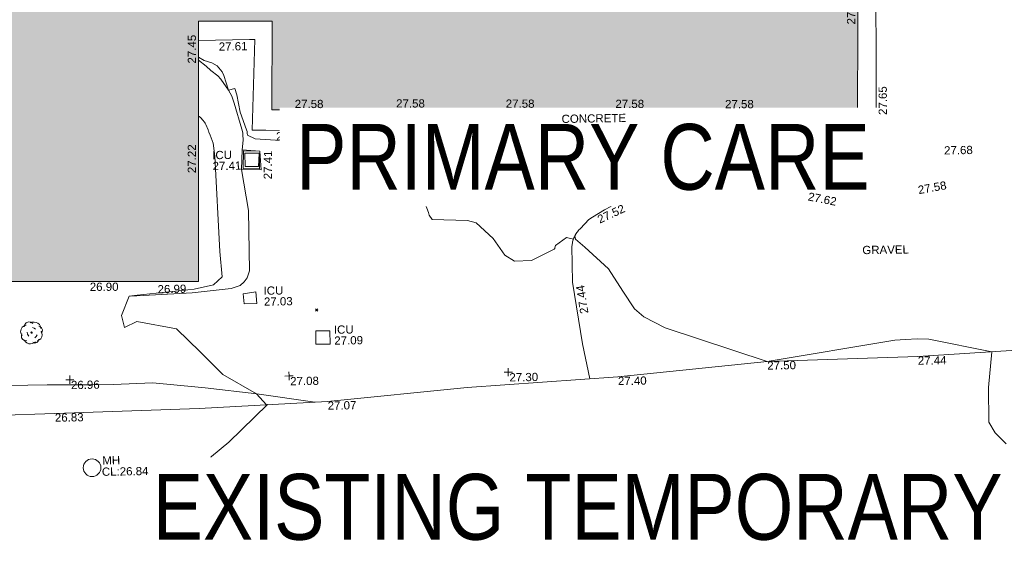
# Model space of a CAD drawing. Header units: millimetres. Extents: x -290717 to 520720, y -88450 to 287762.
# Tile 184 of 256: x -86232 to -41327, y 105310 to 129546. Entities that reach past the tile are written whole.
import ezdxf

# ---------------------------------------------------------------- set-up
doc = ezdxf.new("R2010")
doc.units = ezdxf.units.MM
doc.linetypes.add('IMPORT-UG_ELEC_STREET LIGHTING_QLB2 _2_', pattern=[2700, 1500, -300, 0, -250, 150, -300, 0, -200])
for name, color, linetype, lineweight, true_color in [('00_TOPO_LEVEL_SPOT', 7, 'Continuous', 9, 0x666666), ('00_TOPO_SERV_MH', 7, 'Continuous', 9, 0x666666), ('00_TOPO_TREE', 7, 'Continuous', 9, 0x666666), ('00_UAV_BUILDING_OUTLINE', 5, 'Continuous', 9, 0x0000ff), ('00_UAV_CONCRETE', 9, 'Continuous', 9, 0x808080), ('00_UAV_FORM_LINES', 7, 'Continuous', 9, 0x666666), ('00_UAV_LEVEL_SPOT', 7, 'Continuous', 9, 0x666666), ('00_UAV_SERV_IC', 5, 'Continuous', 9, 0x0000ff), ('00_UAV_SLOPE_TOP', 40, 'Continuous', 9, 0xffbf00), ('01_DTM_CONTOUR_MJR', 7, 'Continuous', 9, 0x7f3f00), ('01_DTM_CONTOUR_MJR_LABELS', 7, 'Continuous', 9, 0x7f3f00), ('01_DTM_CONTOUR_MNR', 7, 'Continuous', 9, 0xa5a552), ('12333-PUM-2D-U-0001-C01 - Rev2_REVIT IMPORT_dwg', 7, 'Continuous', 9, 0x767676), ('A_RHA_Line', 7, 'Continuous', 9, 0x00a600)]:
    doc.layers.add(name, color=color, linetype=linetype, lineweight=lineweight, true_color=true_color)
for name, color, linetype, lineweight in [('00_TOPO_SURFACE', 7, 'Continuous', 9), ('00_TOPO_SURVEY_TEXT', 7, 'Continuous', 9), ('00_UAV_SURFACE', 7, 'Continuous', 9), ('00_UAV_SURVEY_TEXT', 7, 'Continuous', 9), ('A_RHA_Detail', 7, 'Continuous', 9), ('A_RHA_Text', 7, 'Continuous', 9), ('GEN-TEXT', 7, 'Continuous', 9)]:
    doc.layers.add(name, color=color, linetype=linetype, lineweight=lineweight)
doc.styles.add('Arial Narrow', font='ARIALN.TTF', dxfattribs={"height": 3000})
doc.styles.add('Swis721 Lt BT_1', font='swissl.ttf', dxfattribs={"height": 200})
doc.styles.add('Swis721 Lt BT_2', font='swissl.ttf', dxfattribs={"height": 375})

# ---------------------------------------------------------------- blocks, each defined once
blk = doc.blocks.new('12333-PUM-2D-U-0001-C01 - Rev2_REVIT IMPORT_dwg_MM-2077200-Site Location Plan Existing')
at = {"layer": '00_TOPO_LEVEL_SPOT', "color": 254, "true_color": 0xcccccc, "flags": 128}
for points in [[(0, -500), (0, 0), (-500, 0)], [(500, 0), (0, 0), (0, 500)]]:
    blk.add_lwpolyline(points, dxfattribs=at)
blk = doc.blocks.new('12333-PUM-2D-U-0001-C01 - Rev2_REVIT IMPORT_dwg_CONIFEROUS_TREE-2077236-Site Location Plan Existing')
at = {"layer": '00_TOPO_TREE', "color": 254, "true_color": 0xcccccc, "flags": 128}
for points in [[(533817867, 725672036), (533817816, 725672129), (533817795, 725672231), (533817816, 725672344), (533817877, 725672436), (533817959, 725672497), (533818061, 725672528)], [(533817959, 725672456), (533817990, 725672559), (533818061, 725672631), (533818164, 725672672), (533818266, 725672661), (533818359, 725672600)], [(533818236, 725672620), (533818318, 725672651), (533818420, 725672661), (533818512, 725672641), (533818594, 725672600), (533818656, 725672538), (533818707, 725672456), (533818727, 725672364)], [(533818625, 725672467), (533818697, 725672436), (533818758, 725672385), (533818789, 725672303), (533818779, 725672221), (533818738, 725672149)], [(533818072, 725671811), (533817969, 725671821), (533817887, 725671872), (533817836, 725671954), (533817826, 725672047), (533817857, 725672139)], [(533818164, 725672026), (533818102, 725672108), (533818092, 725672200)], [(533818338, 725672415), (533818420, 725672385), (533818482, 725672333)], [(533818543, 725672067), (533818502, 725671995), (533818441, 725671944)], [(533818727, 725672241), (533818768, 725672159), (533818779, 725672067), (533818758, 725671975), (533818707, 725671893), (533818635, 725671842), (533818553, 725671801)], [(533818461, 725671760), (533818400, 725671708), (533818318, 725671678), (533818236, 725671668), (533818154, 725671678), (533818072, 725671719), (533818010, 725671770), (533817969, 725671842)], [(533818625, 725671872), (533818594, 725671780), (533818523, 725671719), (533818430, 725671698), (533818338, 725671739)]]:
    blk.add_lwpolyline(points, dxfattribs=at)
at = {"layer": '00_TOPO_TREE', "color": 254, "true_color": 0xcccccc}
blk.add_circle((533818297, 725672180), 31.6, dxfattribs=at)
blk = doc.blocks.new('12333-PUM-2D-U-0001-C01 - Rev2_REVIT IMPORT_dwg_UAV-2077255-Site Location Plan Existing')
at = {"layer": '00_UAV_LEVEL_SPOT', "color": 254, "true_color": 0xcccccc, "flags": 128}
for points in [[(0, -500), (0, 0), (-500, 0)], [(500, 0), (0, 0), (0, 500)]]:
    blk.add_lwpolyline(points, dxfattribs=at)
blk = doc.blocks.new('12333-PUM-2D-U-0001-C01 - Rev2_REVIT IMPORT_dwg_MGS62954_T2_Galway_ITM_3d_Rev1-2077680-Site Location Plan Existing')
at = {"layer": '00_TOPO_SERV_MH', "color": 254, "true_color": 0xcccccc}
blk.add_circle((533820944, 725665974), 404, dxfattribs=at)
at = {"layer": '00_TOPO_SURFACE', "color": 254, "true_color": 0xcccccc, "flags": 128}
blk.add_lwpolyline([(533872230, 725648046), (533872457, 725650675), (533872766, 725652997), (533871245, 725658663), (533870130, 725659590), (533869206, 725663868), (533868929, 725668968), (533867513, 725670235), (533863196, 725670595), (533858684, 725670388), (533851815, 725670284), (533844993, 725669701), (533838118, 725669333), (533831737, 725668808), (533825871, 725668589), (533819290, 725668477), (533816561, 725668432), (533813689, 725668438), (533811207, 725668706), (533808951, 725669079), (533805382, 725669166), (533801897, 725669302), (533799767, 725669245), (533797809, 725669252)], dxfattribs=at)
at = {"layer": '00_UAV_CONCRETE', "color": 254, "true_color": 0xcccccc, "flags": 128}
blk.add_lwpolyline([(533857086, 725687918), (533857008, 725682919), (533856974, 725680756), (533854137, 725680781), (533849137, 725680825), (533846519, 725680848), (533844138, 725680901), (533839139, 725681013), (533836012, 725681083), (533834141, 725681120), (533829142, 725681219), (533828515, 725681231), (533828706, 725685364), (533828470, 725685364), (533826144, 725685368)], dxfattribs=at)
blk.add_lwpolyline([(533828826, 725679468), (533828071, 725679493), (533828097, 725680291), (533828852, 725680266)], close=True, dxfattribs=at)
at = {"layer": '00_UAV_FORM_LINES', "color": 254, "true_color": 0xcccccc, "flags": 128}
for points in [[(533828000, 725679447), (533828281, 725677570), (533828279, 725674818), (533828175, 725674507), (533828023, 725674322), (533827845, 725674163), (533827666, 725674099), (533827435, 725674036), (533825650, 725673870), (533822844, 725673755)], [(533816301, 725669787), (533818965, 725669786), (533820870, 725669754), (533821975, 725669751), (533823782, 725669787), (533826165, 725669519), (533828511, 725669215), (533831163, 725668787)]]:
    blk.add_lwpolyline(points, dxfattribs=at)
at = {"layer": '00_UAV_SERV_IC', "color": 254, "true_color": 0xcccccc}
for p, q in [((533828168, 725680184), (533828816, 725680184)), ((533828168, 725680184), (533828168, 725679575)), ((533828816, 725680184), (533828777, 725679575)), ((533828168, 725679575), (533828777, 725679575)), ((533827977, 725673784), (533828549, 725673860)), ((533828549, 725673860), (533828587, 725673326)), ((533827977, 725673784), (533828015, 725673326)), ((533828015, 725673326), (533828587, 725673326)), ((533831254, 725671421), (533831254, 725672031)), ((533831254, 725672031), (533831902, 725672031)), ((533831902, 725671421), (533831902, 725672031)), ((533831902, 725671421), (533831254, 725671421))]:
    blk.add_line(p, q, dxfattribs=at)
at = {"layer": '00_UAV_SLOPE_TOP', "color": 254, "true_color": 0xcccccc, "flags": 128}
for points in [[(533826128, 725684464), (533826463, 725684193), (533826674, 725683988)], [(533828050, 725680343), (533828101, 725680784), (533828099, 725680853), (533828090, 725680973), (533828080, 725681119), (533828043, 725681284), (533827711, 725682474), (533827610, 725682802), (533827465, 725683079), (533827121, 725683576), (533826997, 725683730), (533826674, 725683988)]]:
    blk.add_lwpolyline(points, dxfattribs=at)
at = {"layer": '00_UAV_SURFACE', "color": 254, "true_color": 0xcccccc, "flags": 128}
blk.add_lwpolyline([(533863326, 725678705), (533862403, 725678689), (533861482, 725678635), (533860564, 725678542), (533860259, 725678500), (533859921, 725678454), (533859012, 725678296), (533858110, 725678100), (533857523, 725677951), (533857312, 725677891), (533857099, 725677839), (533856884, 725677796), (533856667, 725677763), (533856449, 725677738), (533856231, 725677723), (533856011, 725677717), (533855961, 725677717), (533855742, 725677722), (533855523, 725677737), (533855341, 725677756), (533855305, 725677760), (533855088, 725677793), (533854873, 725677834), (533854660, 725677885), (533854633, 725677892), (533854130, 725678027), (533853621, 725678140), (533853108, 725678233), (533852744, 725678285), (533852226, 725678340), (533851706, 725678374), (533851185, 725678386), (533850776, 725678380), (533850402, 725678358), (533847265, 725678172), (533846947, 725678130), (533846631, 725678074), (533846318, 725678005), (533846008, 725677923), (533845701, 725677829), (533845696, 725677827), (533845463, 725677744), (533845394, 725677719), (533845096, 725677599), (533844804, 725677466), (533844518, 725677322), (533844238, 725677165), (533843965, 725676997), (533843801, 725676888), (533843408, 725676492), (533843371, 725676458), (533843335, 725676422), (533843301, 725676385), (533843269, 725676346), (533843238, 725676307), (533843209, 725676265), (533843181, 725676223), (533843171, 725676206), (533843146, 725676162), (533843123, 725676117), (533843102, 725676072), (533843083, 725676025), (533843066, 725675978), (533843050, 725675929), (533843037, 725675881), (533843026, 725675832), (533843017, 725675782), (533843010, 725675732), (533843006, 725675693), (533843003, 725674051), (533843004, 725674042), (533843409, 725671225), (533843710, 725669632)], dxfattribs=at)
blk.add_lwpolyline([(533828852, 725680266), (533828886, 725679417), (533828000, 725679447), (533828050, 725680343)], close=True, dxfattribs=at)
at = {"layer": '01_DTM_CONTOUR_MJR', "color": 254, "true_color": 0xcccccc, "flags": 128}
blk.add_lwpolyline([(533862650, 725666340), (533862150, 725666840), (533861874, 725667340), (533861888, 725668918), (533862070, 725670540), (533859198, 725671165), (533858672, 725671194), (533858140, 725671175), (533857646, 725671147), (533851810, 725670280), (533847194, 725671892), (533846228, 725672414), (533845807, 725672789), (533845289, 725673605), (533844656, 725674635), (533843596, 725675634), (533843167, 725676003), (533843150, 725676160), (533843070, 725675980), (533843074, 725676001), (533842768, 725676096), (533842257, 725675735), (533842244, 725675700), (533842236, 725675667), (533842230, 725675633), (533842224, 725675600), (533842197, 725675569), (533841142, 725675070), (533840370, 725675060), (533839933, 725675340), (533839412, 725676102), (533838650, 725676838), (533838257, 725676947), (533836650, 725677014), (533836521, 725677211), (533836485, 725677340), (533835568, 725679865), (533835211, 725680191), (533831684, 725680585), (533831657, 725680588), (533828652, 725680830), (533828303, 725681003), (533828292, 725681028), (533828287, 725681092), (533828280, 725681171), (533828254, 725681257), (533827977, 725682056), (533827844, 725682856), (533827756, 725683139), (533827460, 725683080), (533827265, 725683742), (533827197, 725683918), (533826967, 725684189), (533826724, 725684327), (533826389, 725684452), (533826131, 725684609)], dxfattribs=at)
at = {"layer": '01_DTM_CONTOUR_MNR', "color": 254, "true_color": 0xcccccc, "flags": 128}
blk.add_lwpolyline([(533827233, 725661923), (533826650, 725662413), (533826178, 725662868), (533825882, 725663340), (533825507, 725664197), (533825506, 725665340), (533826400, 725666383), (533827207, 725667027), (533829000, 725668710), (533828947, 725668706), (533828510, 725669210), (533826985, 725670118), (533825972, 725671176), (533824901, 725672235), (533823111, 725672609), (533822535, 725672346), (533822415, 725672887), (533822774, 725673770), (533823134, 725673809), (533825742, 725674024), (533826634, 725674218), (533827027, 725674578), (533826940, 725675729), (533826788, 725680081), (533826720, 725680670), (533826592, 725681040), (533826534, 725681173), (533826530, 725681190), (533826527, 725681218), (533826509, 725681288), (533826404, 725681530), (533826377, 725681591), (533826343, 725681641), (533826274, 725681734), (533826190, 725681830), (533826148, 725681867), (533826083, 725681918)], dxfattribs=at)
at = {"xscale": 0.375, "yscale": 0.375, "zscale": 0.375}
for name, p in [('12333-PUM-2D-U-0001-C01 - Rev2_REVIT IMPORT_dwg_UAV-2077255-Site Location Plan Existing', (533830000, 725680000)), ('12333-PUM-2D-U-0001-C01 - Rev2_REVIT IMPORT_dwg_UAV-2077255-Site Location Plan Existing', (533840000, 725680000)), ('12333-PUM-2D-U-0001-C01 - Rev2_REVIT IMPORT_dwg_UAV-2077255-Site Location Plan Existing', (533850000, 725680000)), ('12333-PUM-2D-U-0001-C01 - Rev2_REVIT IMPORT_dwg_UAV-2077255-Site Location Plan Existing', (533860000, 725680000)), ('12333-PUM-2D-U-0001-C01 - Rev2_REVIT IMPORT_dwg_UAV-2077255-Site Location Plan Existing', (533820000, 725670000)), ('12333-PUM-2D-U-0001-C01 - Rev2_REVIT IMPORT_dwg_UAV-2077255-Site Location Plan Existing', (533830000, 725670000)), ('12333-PUM-2D-U-0001-C01 - Rev2_REVIT IMPORT_dwg_UAV-2077255-Site Location Plan Existing', (533840000, 725670000)), ('12333-PUM-2D-U-0001-C01 - Rev2_REVIT IMPORT_dwg_MM-2077200-Site Location Plan Existing', (533833582, 725665194)), ('12333-PUM-2D-U-0001-C01 - Rev2_REVIT IMPORT_dwg_MM-2077200-Site Location Plan Existing', (533850465, 725665490))]:
    blk.add_blockref(name, p, dxfattribs=at)
blk.add_blockref('12333-PUM-2D-U-0001-C01 - Rev2_REVIT IMPORT_dwg_CONIFEROUS_TREE-2077236-Site Location Plan Existing', (0, 0))
at = {"layer": '00_TOPO_LEVEL_SPOT', "char_height": 375, "width": 1495.9, "attachment_point": 1, "line_spacing_factor": 1.005062, "style": 'Swis721 Lt BT_2'}
for s, insert in [('27.28', (533850560, 725665342)), ('27.08', (533833677, 725665047))]:
    blk.add_mtext(s, dxfattribs=dict(at, insert=insert))
at = {"layer": '00_TOPO_SERV_MH', "char_height": 375, "attachment_point": 1, "line_spacing_factor": 1.005062, "style": 'Swis721 Lt BT_2'}
for s, insert, width in [('MH', (533821417, 725666484), 949.78), ('CL:26.84', (533821389, 725665970), 2440.93)]:
    blk.add_mtext(s, dxfattribs=dict(at, insert=insert, width=width))
at = {"layer": '00_TOPO_SURFACE', "color": 251, "true_color": 0x666666, "char_height": 375, "width": 1495.9, "attachment_point": 1, "line_spacing_factor": 1.005062, "style": 'Swis721 Lt BT_2'}
for s, insert in [('27.50', (533851815, 725670280)), ('27.44', (533858684, 725670383)), ('27.40', (533844993, 725669696)), ('26.83', (533819290, 725668473)), ('27.07', (533831737, 725668803))]:
    blk.add_mtext(s, dxfattribs=dict(at, insert=insert))
at = {"layer": '00_TOPO_SURVEY_TEXT', "color": 251, "true_color": 0x666666, "insert": (533827029, 725663288), "char_height": 375, "width": 2450.43, "attachment_point": 1, "line_spacing_factor": 1.005062, "style": 'Swis721 Lt BT_2'}
blk.add_mtext('TARMAC', dxfattribs=at)
at = {"layer": '00_UAV_BUILDING_OUTLINE', "color": 251, "true_color": 0x666666, "char_height": 375, "width": 1495.9, "attachment_point": 1, "line_spacing_factor": 1.005062, "style": 'Swis721 Lt BT_2'}
for s, insert, rotation in [('27.59', (533855722, 725685579), 88.8743), ('27.45', (533825630, 725684321), 88.9762), ('27.58', (533830480, 725682583), 358.8743), ('27.58', (533835104, 725682527), 358.8743), ('27.58', (533840103, 725682429), 358.8743), ('27.58', (533845102, 725682331), 358.8743), ('27.58', (533850102, 725682233), 358.8743), ('27.58', (533855088, 725681398), 358.8743), ('27.22', (533825541, 725679327), 88.9762), ('26.90', (533820989, 725674412), 358.9762), ('26.99', (533824074, 725674241), 0.3484)]:
    blk.add_mtext(s, dxfattribs=dict(at, insert=insert, rotation=rotation))
at = {"layer": '00_UAV_CONCRETE', "color": 251, "true_color": 0x666666, "char_height": 375, "width": 1495.9, "attachment_point": 1, "line_spacing_factor": 1.005062, "style": 'Swis721 Lt BT_2'}
for s, insert, rotation in [('27.61', (533827058, 725685257), 359.9036), ('27.65', (533857094, 725681425), 89.1041), ('27.59', (533829603, 725681122), 359.2098), ('27.58', (533832644, 725681041), 358.8691), ('27.58', (533837642, 725680938), 358.7187), ('27.59', (533842642, 725680826), 358.7187), ('27.61', (533847725, 725680728), 359.4958), ('27.64', (533852639, 725680685), 359.4958)]:
    blk.add_mtext(s, dxfattribs=dict(at, insert=insert, rotation=rotation))
at = {"layer": '00_UAV_LEVEL_SPOT', "char_height": 375, "width": 1495.9, "attachment_point": 1, "line_spacing_factor": 1.005062, "style": 'Swis721 Lt BT_2'}
for s, insert in [('27.41', (533830048, 725679947)), ('27.57', (533840048, 725679947)), ('27.60', (533850048, 725679947)), ('27.68', (533860048, 725679947)), ('26.96', (533820048, 725669947)), ('27.08', (533830048, 725669947)), ('27.30', (533840048, 725669947))]:
    blk.add_mtext(s, dxfattribs=dict(at, insert=insert))
at = {"layer": '00_UAV_SERV_IC', "color": 251, "true_color": 0x666666, "char_height": 375, "attachment_point": 1, "line_spacing_factor": 1.005062, "style": 'Swis721 Lt BT_2'}
for s, insert, width in [('ICU', (533826673, 725680313), 1021.01), ('27.41', (533826681, 725679816), 1495.9), ('ICU', (533828906, 725674092), 1021.01), ('27.03', (533828915, 725673595), 1495.9), ('ICU', (533832083, 725672259), 1021.01), ('27.09', (533832092, 725671762), 1495.9)]:
    blk.add_mtext(s, dxfattribs=dict(at, insert=insert, width=width))
at = {"layer": '00_UAV_SURFACE', "color": 251, "true_color": 0x666666, "char_height": 375, "width": 1495.9, "attachment_point": 1, "line_spacing_factor": 1.005062, "style": 'Swis721 Lt BT_2'}
for s, insert, rotation in [('27.41', (533828999, 725678984), 88.5634), ('27.58', (533858801, 725678155), 9.1614), ('27.56', (533848914, 725678160), 3.3904), ('27.62', (533853857, 725677960), 347.9876), ('27.52', (533844143, 725677037), 23.9861), ('27.44', (533843335, 725672577), 98.1755)]:
    blk.add_mtext(s, dxfattribs=dict(at, insert=insert, rotation=rotation))
at = {"layer": '00_UAV_SURVEY_TEXT', "color": 251, "true_color": 0x666666, "char_height": 375, "attachment_point": 1, "line_spacing_factor": 1.005062, "style": 'Swis721 Lt BT_2'}
for s, insert, width, rotation in [('CONCRETE', (533842633, 725681688), 3286.24, 359.8782), ('GRAVEL', (533856242, 725675470), 2322.21, 359.8423)]:
    blk.add_mtext(s, dxfattribs=dict(at, insert=insert, width=width, rotation=rotation))
at = {"layer": '01_DTM_CONTOUR_MJR_LABELS', "color": 251, "true_color": 0x666666, "insert": (533831696, 725680695), "char_height": 200, "width": 620.51, "attachment_point": 2, "rotation": 355.3462, "line_spacing_factor": 1.005062, "style": 'Swis721 Lt BT_1'}
blk.add_mtext('27.5', dxfattribs=at)
blk = doc.blocks.new('12333-PUM-2D-U-0001-C01 - Rev2_REVIT IMPORT_dwg-1620468-Site Location Plan Existing')
at = {"layer": 'GEN-TEXT', "color": 253, "true_color": 0xaaaaaa}
for p, q in [((190185, 57071), (190291, 57177)), ((190291, 57071), (190185, 57177))]:
    blk.add_line(p, q, dxfattribs=at)
blk.add_blockref('12333-PUM-2D-U-0001-C01 - Rev2_REVIT IMPORT_dwg_MGS62954_T2_Galway_ITM_3d_Rev1-2077680-Site Location Plan Existing', (-533641080, -725615854))

msp = doc.modelspace()

# ---------------------------------------------------------------- hatches: boundary and pattern name
at = {"layer": 'A_RHA_Detail', "true_color": 0xc0c0c0}
h = msp.add_hatch(color=9, dxfattribs=at)
h.paths.add_polyline_path([(-80881, -68503), (-80401, -68483), (-80401, -62985), (-24475, -63009), (-24456, -50840), (-36623, -50832), (-36623, -44229), (-50959, -44214), (-50959, -42574), (-54564, -42571), (-54566, -45054), (-92409, -45027), (-92412, -49202), (-100062, -49202), (-100052, -64853), (-86121, -64853), (-86092, -62958), (-84861, -62958), (-84855, -68240), (-80871, -68240)])
h.paths.add_polyline_path([(-137239, -68462), (-132720, -68433), (-132847, -62850), (-130455, -62917), (-130498, -61356), (-117581, -61423), (-117492, -49184), (-125137, -49178), (-125134, -45033), (-163007, -45006), (-163007, -44090), (-163124, -44090), (-163123, -42384), (-166564, -42384), (-166565, -44044), (-193158, -44025), (-193195, -62864), (-137270, -62917), (-137254, -65680)])
h.paths.add_polyline_path([(120311, -32334), (120312, -31611), (133451, -31638), (133469, -19718), (121296, -19692), (121320, -8191), (112277, -8172), (112263, -14811), (78286, -14740), (78293, -8167), (76546, -8163), (69356, -8153), (69354, -9157), (68373, -9155), (68373, -13706), (69334, -13708), (69325, -16250), (66623, -16250), (66620, -17995), (65989, -17995), (65985, -19731), (57152, -19712), (57127, -31560), (70278, -31587), (70278, -32272), (78264, -32285), (78267, -31020), (112336, -31091), (112336, -32318), (119781, -32333)])
h.paths.add_polyline_path([(7504, -1791), (15482, -674), (15484, 148), (56188, 206), (56156, 14338), (18017, 14236), (17968, 34313), (21727, 34324), (21709, 40608), (18010, 40608), (17996, 45484), (9770, 45421), (3966, 45443), (3985, 14177), (1023, 14177), (-277, 14191), (-232, 5977), (-226, 194), (1220, 180), (7478, 143), (7489, -674)])
h.paths.add_polyline_path([(77756, 53), (77730, 1700), (94464, 1660), (94606, 17991), (88810, 18015), (88800, 14437), (69414, 14458), (69377, 100), (70761, 92)])
h.paths.add_polyline_path([(61252, 46454), (105775, 46473), (105768, 61853), (92285, 61853), (92309, 65784), (96107, 65768), (96060, 75209), (101085, 75072), (104988, 74765), (108404, 74364), (112009, 73787), (115645, 73050), (116891, 72762), (120209, 71893), (120865, 71704), (124136, 70670), (127436, 69481), (127820, 69395), (128274, 69332), (128732, 69307), (129190, 69320), (129645, 69372), (130095, 69461), (130535, 69588), (130963, 69751), (131376, 69950), (131771, 70182), (132163, 70461), (132496, 70742), (132821, 71065), (133117, 71414), (133384, 71787), (133617, 72179), (133817, 72591), (133983, 73018), (134112, 73458), (134204, 73907), (134258, 74362), (134273, 74820), (134251, 75277), (134190, 75731), (134091, 76179), (133955, 76617), (133783, 77041), (133576, 77450), (133336, 77840), (133064, 78209), (132762, 78554), (132432, 78872), (132077, 79161), (131698, 79420), (131300, 79646), (131094, 79746), (132146, 83110), (122788, 86283), (121604, 82800), (117096, 83871), (116842, 83526), (116121, 91222), (110238, 91274), (110194, 90435), (104988, 90486), (104973, 94310), (103746, 94310), (103840, 122852), (96365, 122932), (96350, 123952), (104556, 123902), (104607, 120249), (125503, 120134), (125662, 137657), (114480, 137699), (114382, 129150), (104644, 129188), (104578, 126217), (101184, 126159), (101265, 135959), (89967, 135989), (89928, 125824), (93631, 125841), (93581, 122932), (88697, 122905), (88679, 95739), (86378, 95739), (86378, 96178), (83280, 96201), (83274, 95736), (70170, 95733), (70166, 96272), (66675, 96257), (66655, 95756), (65785, 95756), (65888, 117471), (53473, 117488), (53434, 98570), (40649, 98570), (40610, 94406), (38854, 94410), (38849, 89464), (40612, 89518), (40665, 86258), (38372, 86306), (38370, 76901), (50938, 76944), (50923, 74599), (56485, 74589), (56485, 75195), (92465, 75233), (92646, 71767), (89811, 69363), (85313, 69361), (85313, 66907), (75210, 66903), (75210, 63816), (70819, 63816), (70819, 64253), (69457, 64253), (69456, 66902), (61303, 66899), (61305, 63970), (70500, 63970), (70500, 61853), (61246, 61849), (61252, 46455)])
h.paths.add_polyline_path([(-17153, 48569), (-17153, 60770), (-29363, 60775), (-29363, 67399), (-43507, 67405), (-43489, 69093), (-45766, 69109), (-45794, 67405), (-47272, 67404), (-47272, 66455), (-86005, 66469), (-86007, 60522), (-92663, 60522), (-92667, 50184), (-79752, 50180), (-79752, 48591), (-17158, 48569)])
h.paths.add_polyline_path([(-201056, 48629), (-138378, 48635), (-138378, 50133), (-125468, 50134), (-125469, 60566), (-132187, 60566), (-132187, 66533), (-170643, 66806), (-170643, 67739), (-200340, 67489), (-200349, 60828), (-201058, 60828), (-201057, 51102)])
h.paths.add_polyline_path([(-240052, 54769), (-239444, 54811), (-239187, 54842), (-238765, 54941), (-238382, 55122), (-237990, 55355), (-237269, 55936), (-237030, 56229), (-236793, 56569), (-236555, 57004), (-236433, 57267), (-236300, 57753), (-236251, 58017), (-236236, 58516), (-236233, 58988), (-236214, 59823), (-236364, 59821), (-236634, 60698), (-236392, 61432), (-236225, 61435), (-236202, 62638), (-232564, 62639), (-232564, 63049), (-232732, 63049), (-232860, 63458), (-232732, 63914), (-232561, 63914), (-232522, 70598), (-240629, 70599), (-240630, 72351), (-246413, 72347), (-246413, 70616), (-254450, 70619), (-254455, 70754), (-254470, 73192), (-263883, 73268), (-263902, 68261), (-263715, 68260), (-263553, 67820), (-263719, 67392), (-263914, 67392), (-263957, 58634), (-260181, 58611), (-260192, 56354), (-257185, 56339), (-257213, 57093), (-257339, 57093), (-257471, 57532), (-257339, 58062), (-257203, 58064), (-257174, 58599), (-256478, 58575), (-256478, 58789), (-256013, 58912), (-255397, 58781), (-255397, 58596), (-243810, 58586), (-243805, 58352), (-243741, 57885), (-243619, 57422), (-243424, 56944), (-243247, 56608), (-243003, 56250), (-242732, 55933), (-242372, 55603), (-242141, 55425), (-241805, 55217), (-241529, 55077), (-241101, 54917), (-240836, 54841), (-240453, 54789), (-240203, 54777)])
h.paths.add_polyline_path([(40277, 59895), (40329, 69197), (36589, 69218), (36619, 74674), (32264, 74687), (32233, 69156), (11917, 69270), (11967, 78219), (29088, 78123), (29143, 88141), (15719, 88216), (15733, 90590), (4594, 90652), (4525, 78265), (10097, 78234), (10077, 74773), (4548, 74804), (4466, 60107), (19126, 60025), (19140, 62528), (31739, 62457), (31725, 59943), (38370, 59906)])
h.paths.add_polyline_path([(-246083, 72334), (-246083, 72334), (-246208, 72334)])
h.paths.add_polyline_path([(-114575, 112178), (-114575, 112178), (-114707, 115802)])
h.paths.add_polyline_path([(-154700, 101760), (-114382, 101776), (-114382, 106927), (-113756, 106927), (-113758, 111847), (-114432, 111847), (-114432, 112178), (-114575, 112178), (-114579, 121707), (-123057, 121707), (-123069, 156453), (-119381, 156454), (-119381, 160166), (-115501, 160167), (-115503, 166207), (-132412, 166600), (-132412, 166666), (-135275, 166665), (-135275, 166628), (-135911, 166628), (-135911, 166352), (-152521, 166346), (-152518, 159143), (-150699, 159118), (-150756, 122561), (-151059, 122561), (-151061, 121302), (-154138, 121373), (-154138, 121865), (-154704, 121867), (-154689, 119352), (-154746, 119352), (-154746, 118722), (-160794, 118749), (-160794, 119411), (-163852, 119422), (-163855, 118762), (-167569, 118779), (-166635, 124395), (-166844, 124471), (-167569, 124708), (-168028, 124841), (-168631, 124991), (-169238, 125117), (-169850, 125220), (-170466, 125298), (-171089, 125352), (-171704, 125381), (-172325, 125386), (-172782, 125375), (-173402, 125337), (-174019, 125276), (-174634, 125190), (-175245, 125081), (-176047, 124896), (-176665, 124725), (-177045, 124609), (-177632, 124405), (-176665, 118819), (-177559, 118822), (-177662, 125263), (-176365, 126543), (-159462, 126320), (-157058, 128609), (-157061, 136153), (-158639, 137740), (-159352, 137740), (-161634, 140201), (-168728, 140257), (-171035, 137943), (-174184, 137943), (-176460, 140292), (-177342, 140292), (-177342, 140358), (-183429, 140356), (-185922, 137917), (-185922, 131757), (-186907, 131757), (-187725, 130810), (-187724, 127376), (-186481, 126305), (-186479, 122327), (-185176, 121059), (-180304, 121059), (-180304, 118802), (-193555, 118802), (-193555, 133118), (-192594, 133118), (-192594, 134201), (-192225, 134201), (-192226, 136615), (-192595, 136615), (-192595, 137734), (-193589, 137734), (-193589, 147475), (-193163, 147493), (-192607, 147551), (-192360, 147590), (-192200, 147617), (-191883, 147683), (-191569, 147762), (-191020, 147932), (-190951, 147956), (-190648, 148071), (-190350, 148198), (-190057, 148336), (-189770, 148486), (-189375, 148717), (-189133, 148873), (-188868, 149059), (-188610, 149255), (-188355, 149465), (-188080, 149714), (-187885, 149902), (-187538, 150274), (-187446, 150378), (-187241, 150629), (-187046, 150888), (-186862, 151154), (-186546, 151670), (-186524, 151707), (-163675, 151670), (-163688, 148134), (-157304, 148136), (-157304, 155760), (-157557, 155765), (-157556, 166678), (-187009, 166700), (-187013, 162054), (-188707, 162045), (-188706, 155022), (-188738, 154651), (-188799, 154283), (-188857, 154035), (-188966, 153679), (-189103, 153333), (-189266, 152998), (-189455, 152677), (-189645, 152421), (-189917, 152104), (-190213, 151809), (-190531, 151539), (-190869, 151294), (-191225, 151076), (-191598, 150887), (-192093, 150683), (-192485, 150570), (-192904, 150482), (-193187, 150441), (-193594, 150407), (-193595, 151460), (-205369, 151455), (-205354, 113350), (-207187, 113349), (-207184, 105991), (-205313, 105991), (-205311, 101770), (-175489, 101781), (-175489, 110890), (-154703, 110898), (-154701, 103310)])
h.paths.add_polyline_path([(193736, 113048), (208865, 114991), (208976, 114127), (216448, 115086), (216039, 118272), (232649, 120405), (233426, 114352), (240632, 115278), (239855, 121330), (256407, 123456), (257092, 118089), (264572, 119041), (261878, 138525), (259179, 138222), (259197, 137439), (254686, 136897), (255413, 131315), (240853, 129522), (239771, 137919), (240650, 138010), (240062, 142777), (239166, 142685), (237631, 151018), (266173, 154561), (271297, 142612), (276532, 144861), (274942, 148528), (302075, 160135), (300216, 164320), (301528, 164907), (300405, 167478), (299017, 166946), (295627, 174519), (294333, 177537), (287289, 174519), (289428, 169661), (272957, 162557), (271943, 164897), (267016, 162764), (268502, 159357), (265200, 157946), (226856, 153147), (227510, 148852), (228281, 141179), (227302, 141050), (227895, 136433), (228749, 136524), (229602, 128024), (217691, 126494), (217642, 126874), (215139, 126553), (215195, 126113), (215016, 126090), (214841, 127450), (192259, 124549), (193486, 114991)])
h.paths.add_polyline_path([(-78076, 117606), (-78076, 117610), (-78070, 129486), (-74723, 129478), (-74723, 125436), (-48016, 125380), (-47997, 135873), (-61198, 135902), (-74715, 135924), (-74724, 131865), (-78070, 131873), (-78063, 149550), (-58292, 149542), (-58292, 148946), (-37708, 148938), (-37708, 159740), (-44148, 159743), (-44148, 162961), (-49830, 162961), (-49831, 160632), (-78494, 160644), (-78494, 161615), (-78739, 161615), (-78692, 168188), (-90845, 168127), (-90963, 152687), (-89065, 152686), (-89080, 117610), (-78375, 117606)])
h.paths.add_polyline_path([(69255, 129236), (69260, 136168), (86068, 136131), (86009, 164703), (58790, 164724), (58790, 170119), (54460, 170122), (54457, 166153), (47042, 166159), (47041, 164669), (39173, 164675), (39173, 164079), (17015, 164095), (17002, 147267), (12660, 147267), (12654, 139138), (17031, 139135), (17025, 129935), (39191, 129919), (39191, 129258), (69014, 129236)])
h.paths.add_polyline_path([(39266, 139468), (33051, 139484), (33088, 153428), (39278, 153412), (39278, 152830), (43058, 152820), (43025, 140093), (39267, 140093)])
h.paths.add_polyline_path([(1980, 189123), (18699, 189180), (18678, 195254), (24349, 195273), (24335, 199551), (28830, 199566), (28798, 208816), (24335, 208806), (24334, 209113), (16812, 209088), (16807, 208844), (6772, 208809), (6797, 201489), (-8471, 201437), (-8471, 200429), (-11856, 200418), (-11824, 190892), (-7615, 190905), (-7615, 190171), (-4609, 190169), (-4608, 190917), (1973, 190939), (1977, 189837)])
h.paths.add_polyline_path([(-20506, 190640), (-20122, 206347), (-41550, 207015), (-41462, 210450), (-31391, 210152), (-31079, 223863), (-44305, 224231), (-44491, 211866), (-47510, 211943), (-47723, 203659), (-47076, 203635), (-47175, 199532), (-46801, 199520), (-46874, 195479), (-44600, 195425), (-44686, 192243), (-38074, 192136), (-38104, 191127), (-21538, 190669)])
h.paths.add_polyline_path([(16801, 195962), (9657, 196015), (9644, 199514), (11632, 199486), (11632, 203322), (16807, 203391), (16801, 195984)])
h.paths.add_polyline_path([(122085, 200536), (122088, 206386), (125211, 206386), (125211, 206646), (126203, 206646), (126203, 207041), (130401, 206979), (130444, 209883), (126203, 209946), (126203, 214624), (127365, 214624), (127365, 225380), (126160, 225380), (126207, 241475), (119483, 241496), (119479, 246182), (109944, 246175), (109953, 233033), (115001, 233033), (115000, 208653), (112026, 208653), (112024, 200539), (122025, 200536)])
h.paths.add_polyline_path([(30087, 200987), (38031, 201029), (38031, 202923), (38110, 202923), (38067, 208828), (38013, 208828), (38012, 209013), (30045, 208970), (30061, 205986)])
h.paths.add_polyline_path([(195986, 205662), (202897, 206052), (202677, 209946), (195766, 209555)])
h.paths.add_polyline_path([(-91652, 206393), (-79454, 206433), (-79629, 238246), (-68904, 238215), (-68919, 246314), (-68757, 246313), (-68755, 246639), (-79620, 246651), (-79607, 247344), (-82155, 247318), (-82155, 247488), (-91641, 247473), (-91639, 246846), (-131470, 246641), (-131470, 250160), (-142857, 250177), (-142864, 246220), (-165119, 246272), (-165040, 253908), (-178677, 253930), (-178700, 238177), (-138599, 238209), (-138548, 206628), (-126647, 206572), (-126667, 234826), (-124963, 234826), (-124969, 234688), (-91596, 234664), (-91651, 207156)])
h.paths.add_polyline_path([(142124, 209114), (152768, 209127), (152745, 227013), (142101, 226999), (142122, 210583)])
h.paths.add_polyline_path([(168999, 209275), (169027, 226860), (161687, 226877), (161648, 209291), (168847, 209275)])
h.paths.add_polyline_path([(49761, 218477), (49794, 223316), (41274, 223363), (41274, 223291), (32187, 223352), (32202, 225553), (20082, 225635), (20035, 218708), (31566, 218630), (31566, 218599), (49547, 218478)])
h.paths.add_polyline_path([(162362, 234154), (162367, 241590), (135261, 241631), (135249, 234198), (160249, 234157)])
h.paths.add_polyline_path([(176459, 246710), (176516, 252173), (168884, 252253), (168935, 257069), (164355, 257117), (164296, 251512), (164417, 251511), (164368, 246837), (172300, 246753)])

# ---------------------------------------------------------------- linework, layer by layer
at = {"layer": 'A_RHA_Line', "color": 7}
for p, q in [((-48008, 129078), (-47997, 134078)), ((-78072, 127296), (-78071, 129486)), ((-78071, 129486), (-75263, 129480)), ((-75263, 129480), (-74723, 129478)), ((-74723, 129478), (-74732, 125436)), ((-48016, 125377), (-48008, 129078)), ((-78074, 122302), (-78072, 127296)), ((-74732, 125436), (-74315, 125435)), ((-74315, 125435), (-69315, 125424)), ((-69315, 125424), (-64315, 125413)), ((-64315, 125413), (-59315, 125402)), ((-59315, 125402), (-54315, 125391)), ((-54315, 125391), (-49315, 125380)), ((-49315, 125380), (-48016, 125377)), ((-78076, 117606), (-78074, 122302)), ((-88373, 117610), (-83374, 117608)), ((-83374, 117608), (-78375, 117606)), ((-78375, 117606), (-78076, 117606))]:
    msp.add_line(p, q, dxfattribs=at)

# ---------------------------------------------------------------- block references
at = {"layer": '12333-PUM-2D-U-0001-C01 - Rev2_REVIT IMPORT_dwg', "color": 254, "linetype": 'IMPORT-UG_ELEC_STREET LIGHTING_QLB2 _2_', "true_color": 0xffd4d4, "rotation": 0.9999999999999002}
msp.add_blockref('12333-PUM-2D-U-0001-C01 - Rev2_REVIT IMPORT_dwg-1620468-Site Location Plan Existing', (-261895, 55870), dxfattribs=at)

# ---------------------------------------------------------------- next in the draw order: texts
at = {"layer": 'A_RHA_Text', "lineweight": 35, "char_height": 3000, "attachment_point": 1, "style": 'Arial Narrow', "bg_fill": 3, "box_fill_scale": 1.25, "bg_fill_color": 256, "bg_fill_true_color": 13158600, "bg_fill_transparency": 0}
for s, insert, width in [('PRIMARY CARE', (-73622, 124793), 32147.67), ('EXISTING TEMPORARY ', (-80167, 108838), 48822.77)]:
    msp.add_mtext(s, dxfattribs=dict(at, insert=insert, width=width))

doc.saveas('drawing.dxf')
